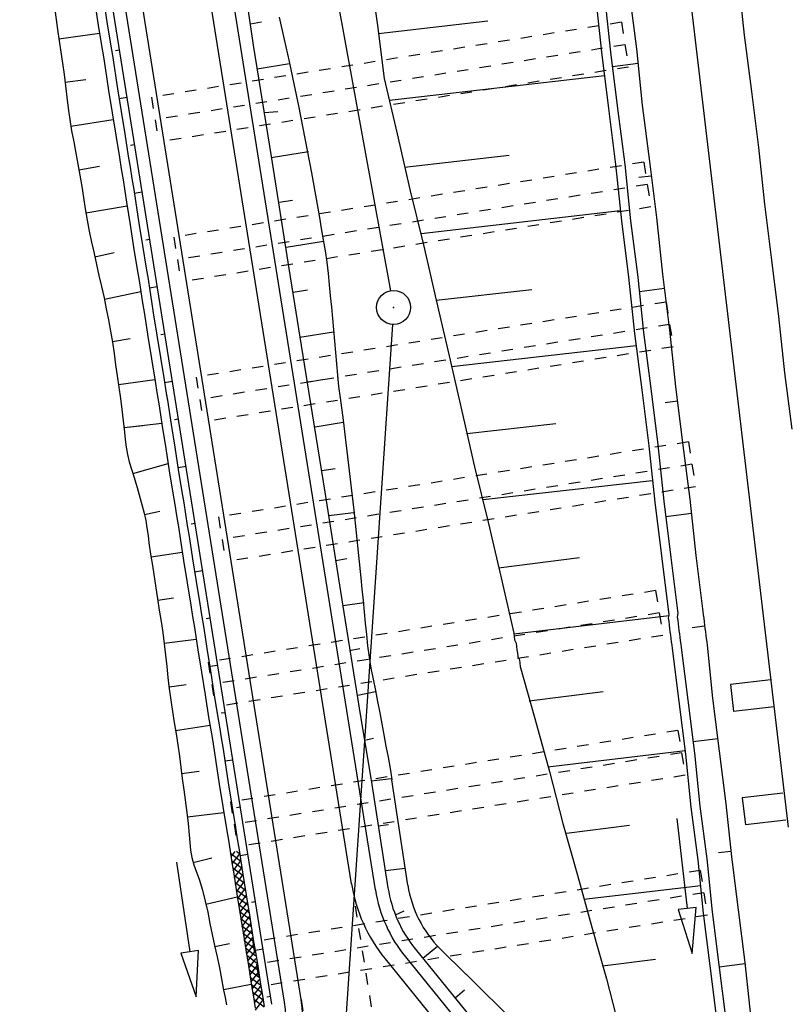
# Model space of a CAD drawing. Extents: x 447693 to 448165, y 439527 to 440695.
# Tile 44 of 88: x 447864 to 447898, y 439934 to 439977. Entities that reach past the tile are written whole.
import ezdxf

# ---------------------------------------------------------------- set-up
doc = ezdxf.new("R2010")
doc.units = 0
doc.header["$LTSCALE"] = 2
doc.header["$MEASUREMENT"] = 0
for name, pattern in [('ACAD_ISO05W100', [0.5, 0.25, -0.25]), ('AUSGEZOGEN', [0]), ('PUNKTX2', [0.5, 0.25, -0.25])]:
    doc.linetypes.add(name, pattern=pattern)
doc.layers.get('0').update_dxf_attribs({"linetype": 'AUSGEZOGEN'})
for name, color, linetype in [('209-GRENZL-BAB', 7, 'AUSGEZOGEN'), ('209-GRENZP-BAB', 7, 'AUSGEZOGEN'), ('DB-Gleisachse', 7, 'CONTINUOUS'), ('DB-GRABEN', 15, 'AUSGEZOGEN'), ('DB-HZV-Stützscheiben', 15, 'CONTINUOUS'), ('DB-Ingenieurbauwerke', 15, 'CONTINUOUS'), ('DB-Wegboeschungen', 15, 'CONTINUOUS'), ('DB-Wege', 15, 'CONTINUOUS'), ('FBRTOP', 250, 'AUSGEZOGEN')]:
    doc.layers.add(name, color=color, linetype=linetype)

# ---------------------------------------------------------------- blocks, each defined once
blk = doc.blocks.new('*X382')
at = {"color": 0, "linetype": 'ByBlock'}
for p, q in [((-223664, -148251), (-223532, -148119)), ((-223616, -148521), (-223208, -148113)), ((-223143, -148512), (-223536, -148119)), ((-223291, -148515), (-222884, -148107)), ((-222831, -148507), (-223224, -148113)), ((-222967, -148509), (-222560, -148101)), ((-222518, -148501), (-222911, -148108)), ((-222643, -148503), (-222235, -148095)), ((-222207, -148494), (-222598, -148102)), ((-222318, -148496), (-221910, -148088)), ((-221895, -148488), (-222287, -148096)), ((-221993, -148490), (-221585, -148081)), ((-221583, -148481), (-221975, -148089)), ((-221668, -148483), (-221259, -148073)), ((-221272, -148474), (-221663, -148083)), ((-220961, -148466), (-221352, -148075)), ((-221343, -148475), (-220933, -148066)), ((-220651, -148459), (-221042, -148068)), ((-221017, -148468), (-220607, -148058)), ((-220340, -148451), (-220731, -148061)), ((-220691, -148460), (-220280, -148049)), ((-220030, -148443), (-220420, -148053)), ((-220365, -148452), (-219954, -148041)), ((-219720, -148435), (-220110, -148045)), ((-220038, -148443), (-219627, -148032)), ((-219411, -148426), (-219800, -148037)), ((-219711, -148435), (-219341, -148065)), ((-219452, -148067), (-219491, -148028)), ((-219102, -148417), (-219452, -148067)), ((-219383, -148425), (-219015, -148057)), ((-219341, -148065), (-219299, -148023)), ((-219141, -148060), (-219181, -148019)), ((-218792, -148409), (-219141, -148060)), ((-219056, -148416), (-218689, -148049)), ((-219015, -148057), (-218972, -148014)), ((-218830, -148053), (-218872, -148011)), ((-218480, -148402), (-218830, -148053)), ((-218729, -148407), (-218364, -148042)), ((-218689, -148049), (-218645, -148005)), ((-218519, -148045), (-218561, -148004)), ((-218168, -148396), (-218519, -148045)), ((-218404, -148401), (-218038, -148034)), ((-218364, -148042), (-218321, -147999)), ((-218208, -148038), (-218249, -147997)), ((-217857, -148389), (-218208, -148038)), ((-218079, -148394), (-217712, -148027)), ((-218038, -148034), (-217995, -147992)), ((-217897, -148031), (-217937, -147990)), ((-217547, -148380), (-217897, -148031)), ((-217754, -148386), (-217341, -147974)), ((-217712, -148027), (-217669, -147984)), ((-217607, -148002), (-217627, -147983)), ((-217239, -148371), (-217607, -148002)), ((-217426, -148377), (-217016, -147967)), ((-216926, -148365), (-217318, -147973)), ((-217099, -148368), (-216693, -147962)), ((-216609, -148364), (-217007, -147967)), ((-223456, -148518), (-223664, -148309))]:
    blk.add_line(p, q, dxfattribs=at)
blk = doc.blocks.new('GST')
at = {"color": 0}
blk.add_circle((0, 0), 0.75, dxfattribs=at)
blk.add_point((0, 0), dxfattribs=at)

msp = doc.modelspace()

# ---------------------------------------------------------------- linework, layer by layer
at = {"layer": '209-GRENZL-BAB', "flags": 128}
for points in [[(447870.314, 440019.112), (447880.126, 439965.338)], [(447880.21, 439963.852), (447877.701, 439926.449)]]:
    msp.add_lwpolyline(points, dxfattribs=at)
at = {"layer": 'DB-Gleisachse', "linetype": 'Continuous'}
for p, q in [((447895.49, 439978.947), (447895.735, 439976.609)), ((447895.735, 439976.609), (447896.049, 439974.129)), ((447896.049, 439974.129), (447896.362, 439971.649)), ((447896.362, 439971.649), (447896.626, 439969.162)), ((447896.626, 439969.162), (447896.939, 439966.682)), ((447896.939, 439966.682), (447897.252, 439964.202)), ((447897.252, 439964.202), (447897.516, 439961.715)), ((447897.516, 439961.715), (447897.829, 439959.235))]:
    msp.add_line(p, q, dxfattribs=at)
at = {"layer": 'DB-GRABEN', "linetype": 'Continuous'}
for p, q in [((447879.21, 439979.36), (447879.554, 439977.035)), ((447889.184, 439978.201), (447889.429, 439975.863)), ((447889.587, 439978.201), (447889.832, 439975.864)), ((447890.679, 439978.339), (447890.973, 439976.008)), ((447879.598, 439976.688), (447884.416, 439977.246)), ((447879.554, 439977.035), (447879.849, 439974.703)), ((447890.973, 439976.008), (447891.237, 439973.521)), ((447889.429, 439975.863), (447889.742, 439973.383)), ((447889.832, 439975.864), (447890.146, 439973.383)), ((447891.055, 439975.363), (447889.914, 439975.219)), ((447879.849, 439974.703), (447880.41, 439972.255)), ((447889.561, 439974.821), (447880.073, 439973.724)), ((447889.742, 439973.383), (447890.056, 439970.903)), ((447890.146, 439973.383), (447890.459, 439970.903)), ((447891.237, 439973.521), (447891.55, 439971.041)), ((447880.41, 439972.255), (447880.972, 439969.806)), ((447880.747, 439970.785), (447885.367, 439971.318)), ((447890.056, 439970.903), (447890.319, 439968.416)), ((447890.459, 439970.903), (447890.722, 439968.417)), ((447891.55, 439971.041), (447891.863, 439968.561)), ((447891.632, 439970.396), (447891.086, 439970.327)), ((447880.972, 439969.806), (447881.582, 439967.363)), ((447890.263, 439968.862), (447881.47, 439967.853)), ((447891.863, 439968.561), (447892.127, 439966.074)), ((447890.319, 439968.416), (447890.633, 439965.936)), ((447890.722, 439968.417), (447891.036, 439965.936)), ((447881.582, 439967.363), (447882.144, 439964.914)), ((447890.633, 439965.936), (447890.896, 439963.449)), ((447891.036, 439965.936), (447891.293, 439963.499)), ((447892.127, 439966.074), (447892.44, 439963.594)), ((447882.144, 439964.914), (447886.367, 439965.397)), ((447892.209, 439965.429), (447891.117, 439965.291)), ((447882.144, 439964.914), (447882.705, 439962.465)), ((447890.896, 439963.449), (447891.21, 439960.969)), ((447891.293, 439963.499), (447891.606, 439961.019)), ((447892.44, 439963.594), (447892.704, 439961.107)), ((447890.965, 439962.903), (447882.817, 439961.975)), ((447882.705, 439962.465), (447883.266, 439960.016)), ((447892.704, 439961.107), (447893.017, 439958.627)), ((447891.21, 439960.969), (447891.523, 439958.489)), ((447891.606, 439961.019), (447891.92, 439958.539)), ((447892.786, 439960.462), (447892.24, 439960.393)), ((447883.266, 439960.016), (447883.828, 439957.567)), ((447883.491, 439959.036), (447887.416, 439959.482)), ((447891.92, 439958.539), (447892.183, 439956.052)), ((447893.017, 439958.627), (447893.331, 439956.147)), ((447891.523, 439958.489), (447891.787, 439956.002)), ((447883.828, 439957.567), (447884.439, 439955.124)), ((447891.668, 439956.945), (447884.214, 439956.104)), ((447891.787, 439956.002), (447892.1, 439953.522)), ((447892.183, 439956.052), (447892.497, 439953.572)), ((447893.331, 439956.147), (447893.594, 439953.66)), ((447893.412, 439955.502), (447892.271, 439955.358)), ((447884.439, 439955.124), (447885, 439952.675)), ((447884.894, 439953.116), (447888.466, 439953.567)), ((447892.1, 439953.522), (447892.413, 439951.041)), ((447892.497, 439953.572), (447892.81, 439951.092)), ((447893.594, 439953.66), (447893.908, 439951.18)), ((447885, 439952.675), (447885.561, 439950.226)), ((447893.908, 439951.18), (447893.926, 439951.031)), ((447892.419, 439950.992), (447885.567, 439950.177)), ((447892.413, 439951.041), (447892.382, 439950.886)), ((447892.382, 439950.886), (447892.401, 439950.738)), ((447892.401, 439950.738), (447892.42, 439950.589)), ((447892.81, 439951.092), (447892.779, 439950.936)), ((447892.779, 439950.936), (447892.798, 439950.788)), ((447892.798, 439950.788), (447892.817, 439950.639)), ((447893.926, 439951.031), (447893.945, 439950.882)), ((447893.945, 439950.882), (447893.964, 439950.733)), ((447893.964, 439950.733), (447893.983, 439950.584)), ((447892.42, 439950.589), (447892.439, 439950.44)), ((447892.439, 439950.44), (447892.457, 439950.291)), ((447892.457, 439950.291), (447892.476, 439950.142)), ((447892.817, 439950.639), (447892.836, 439950.49)), ((447892.836, 439950.49), (447892.854, 439950.341)), ((447892.854, 439950.341), (447892.873, 439950.192)), ((447893.989, 439950.535), (447893.443, 439950.466)), ((447893.983, 439950.584), (447894.002, 439950.436)), ((447894.002, 439950.436), (447894.02, 439950.287)), ((447894.02, 439950.287), (447894.039, 439950.138)), ((447885.561, 439950.226), (447885.58, 439950.078)), ((447885.58, 439950.078), (447885.599, 439949.929)), ((447885.599, 439949.929), (447885.667, 439949.786)), ((447892.476, 439950.142), (447892.495, 439949.993)), ((447892.495, 439949.993), (447892.514, 439949.845)), ((447892.514, 439949.845), (447892.533, 439949.696)), ((447892.873, 439950.192), (447892.892, 439950.044)), ((447892.892, 439950.044), (447892.911, 439949.895)), ((447892.911, 439949.895), (447892.93, 439949.746)), ((447894.039, 439950.138), (447894.058, 439949.989)), ((447894.058, 439949.989), (447894.077, 439949.84)), ((447894.077, 439949.84), (447894.096, 439949.692)), ((447885.667, 439949.786), (447885.686, 439949.637)), ((447885.686, 439949.637), (447885.705, 439949.489)), ((447885.705, 439949.489), (447885.724, 439949.34)), ((447892.533, 439949.696), (447892.551, 439949.547)), ((447892.551, 439949.547), (447892.846, 439947.215)), ((447892.93, 439949.746), (447892.948, 439949.597)), ((447892.948, 439949.597), (447893.243, 439947.266)), ((447894.096, 439949.692), (447894.34, 439947.354)), ((447885.724, 439949.34), (447885.742, 439949.191)), ((447885.742, 439949.191), (447885.811, 439949.048)), ((447885.811, 439949.048), (447885.83, 439948.9)), ((447885.83, 439948.9), (447885.848, 439948.751)), ((447885.848, 439948.751), (447886.49, 439946.463)), ((447886.241, 439947.238), (447889.515, 439947.652)), ((447892.846, 439947.215), (447893.14, 439944.884)), ((447893.243, 439947.266), (447893.537, 439944.934)), ((447894.34, 439947.354), (447894.635, 439945.022)), ((447886.49, 439946.463), (447887.138, 439944.126)), ((447894.566, 439945.568), (447893.475, 439945.43)), ((447893.122, 439945.033), (447887.063, 439944.318)), ((447893.14, 439944.884), (447893.385, 439942.546)), ((447893.537, 439944.934), (447893.782, 439942.596)), ((447894.635, 439945.022), (447894.929, 439942.691)), ((447887.138, 439944.126), (447887.73, 439941.832)), ((447893.385, 439942.546), (447893.68, 439940.215)), ((447893.782, 439942.596), (447894.077, 439940.265)), ((447894.929, 439942.691), (447895.174, 439940.353)), ((447892.767, 439942.05), (447893.21, 439938.075)), ((447887.73, 439941.832), (447888.372, 439939.544)), ((447887.886, 439941.398), (447890.664, 439941.749)), ((447894.077, 439940.265), (447894.321, 439937.927)), ((447895.143, 439940.601), (447894.597, 439940.532)), ((447895.174, 439940.353), (447895.469, 439938.022)), ((447893.68, 439940.215), (447893.925, 439937.877)), ((447888.372, 439939.544), (447889.014, 439937.257)), ((447893.824, 439939.074), (447888.659, 439938.472)), ((447893.607, 439938.119), (447893.21, 439938.075)), ((447893.431, 439936.087), (447893.607, 439938.119)), ((447893.21, 439938.075), (447892.812, 439938.031)), ((447892.812, 439938.031), (447893.431, 439936.087)), ((447893.925, 439937.877), (447894.219, 439935.546)), ((447894.321, 439937.927), (447894.616, 439935.596)), ((447895.469, 439938.022), (447895.763, 439935.69)), ((447889.014, 439937.257), (447889.655, 439934.969)), ((447889.481, 439935.552), (447891.812, 439935.846)), ((447894.219, 439935.546), (447894.514, 439933.214)), ((447894.616, 439935.596), (447894.91, 439933.264)), ((447895.769, 439935.641), (447894.628, 439935.496)), ((447895.763, 439935.69), (447896.008, 439933.352)), ((447889.655, 439934.969), (447890.248, 439932.675))]:
    msp.add_line(p, q, dxfattribs=at)
at = {"layer": 'DB-HZV-Stützscheiben', "linetype": 'PUNKTX2'}
for p, q in [((447890.312, 439977.181), (447869.575, 439973.871)), ((447890.312, 439977.181), (447890.628, 439975.206)), ((447890.628, 439975.206), (447869.89, 439971.896)), ((447869.575, 439973.871), (447869.89, 439971.896)), ((447891.298, 439971.009), (447870.56, 439967.699)), ((447891.298, 439971.009), (447891.613, 439969.034)), ((447891.613, 439969.034), (447870.875, 439965.724)), ((447870.56, 439967.699), (447870.875, 439965.724)), ((447892.283, 439964.837), (447871.545, 439961.527)), ((447892.283, 439964.837), (447892.598, 439962.862)), ((447892.598, 439962.862), (447871.861, 439959.552)), ((447871.545, 439961.527), (447871.861, 439959.552)), ((447893.268, 439958.665), (447872.531, 439955.355)), ((447893.268, 439958.665), (447893.583, 439956.69)), ((447893.583, 439956.69), (447872.846, 439953.38)), ((447872.531, 439955.355), (447872.846, 439953.38)), ((447891.825, 439952.106), (447872.075, 439948.953)), ((447891.825, 439952.106), (447872.075, 439948.953)), ((447891.825, 439952.106), (447892.141, 439950.131)), ((447891.825, 439952.106), (447892.141, 439950.131)), ((447892.141, 439950.131), (447872.391, 439946.978)), ((447892.141, 439950.131), (447872.391, 439946.978)), ((447872.075, 439948.953), (447872.391, 439946.978)), ((447872.075, 439948.953), (447872.391, 439946.978)), ((447892.811, 439945.934), (447873.061, 439942.781)), ((447892.811, 439945.934), (447893.126, 439943.959)), ((447893.126, 439943.959), (447873.376, 439940.806)), ((447873.061, 439942.781), (447873.376, 439940.806)), ((447893.796, 439939.762), (447874.046, 439936.61)), ((447893.796, 439939.762), (447894.111, 439937.787)), ((447894.111, 439937.787), (447874.361, 439934.635)), ((447874.046, 439936.61), (447874.361, 439934.635))]:
    msp.add_line(p, q, dxfattribs=at)
at = {"layer": 'DB-HZV-Stützscheiben', "linetype": 'ACAD_ISO05W100'}
for p, q in [((447890.47, 439976.193), (447869.733, 439972.883)), ((447891.455, 439970.022), (447870.718, 439966.711)), ((447892.44, 439963.85), (447871.703, 439960.539)), ((447893.426, 439957.678), (447872.688, 439954.368)), ((447891.983, 439951.118), (447872.233, 439947.966)), ((447891.983, 439951.118), (447872.233, 439947.966)), ((447892.968, 439944.947), (447873.218, 439941.794)), ((447893.953, 439938.775), (447874.204, 439935.622))]:
    msp.add_line(p, q, dxfattribs=at)
at = {"layer": 'DB-Ingenieurbauwerke', "linetype": 'Continuous'}
for p, q in [((447892.473, 439985.629), (447895.473, 439960.332)), ((447895.473, 439960.334), (447897.68, 439941.663)), ((447896.911, 439948.174), (447895.123, 439947.965)), ((447895.123, 439947.965), (447895.263, 439946.773)), ((447897.051, 439946.982), (447895.263, 439946.773)), ((447897.432, 439943.17), (447895.645, 439942.961)), ((447895.645, 439942.961), (447895.784, 439941.769)), ((447897.572, 439941.978), (447895.784, 439941.769))]:
    msp.add_line(p, q, dxfattribs=at)
at = {"layer": 'DB-Wegboeschungen', "linetype": 'Continuous'}
for p, q in [((447874.887, 439933.852), (447866.382, 439987.098)), ((447873.321, 439981.126), (447874.062, 439976.169)), ((447867.058, 439978.127), (447867.213, 439977.139)), ((447867.453, 439978.19), (447867.608, 439977.202)), ((447865.297, 439977.846), (447865.433, 439976.855)), ((447867.608, 439977.202), (447867.765, 439976.215)), ((447873.938, 439977.112), (447874.432, 439977.201)), ((447875.212, 439977.403), (447875.434, 439976.426)), ((447865.433, 439976.855), (447865.501, 439976.36)), ((447867.213, 439977.139), (447867.37, 439976.152)), ((447865.489, 439976.445), (447867.283, 439976.697)), ((447865.501, 439976.36), (447865.572, 439975.864)), ((447875.434, 439976.426), (447875.65, 439975.448)), ((447867.37, 439976.152), (447867.451, 439975.658)), ((447867.765, 439976.215), (447867.846, 439975.721)), ((447868.163, 439975.95), (447867.99, 439975.922)), ((447874.062, 439976.169), (447874.849, 439971.265)), ((447865.572, 439975.864), (447865.645, 439975.37)), ((447867.451, 439975.658), (447867.53, 439975.164)), ((447867.846, 439975.721), (447867.925, 439975.227)), ((447875.65, 439975.448), (447875.86, 439974.469)), ((447865.645, 439975.37), (447865.714, 439974.875)), ((447867.53, 439975.164), (447867.607, 439974.67)), ((447867.925, 439975.227), (447868.002, 439974.733)), ((447874.244, 439975.13), (447875.669, 439975.367)), ((447865.714, 439974.875), (447865.776, 439974.378)), ((447865.756, 439974.541), (447866.673, 439974.659)), ((447867.607, 439974.67), (447867.683, 439974.176)), ((447868.002, 439974.733), (447868.078, 439974.239)), ((447865.776, 439974.378), (447865.834, 439973.881)), ((447867.683, 439974.176), (447867.838, 439973.188)), ((447868.078, 439974.239), (447868.233, 439973.251)), ((447875.86, 439974.469), (447876.063, 439973.489)), ((447865.834, 439973.881), (447865.895, 439973.384)), ((447868.496, 439973.862), (447868.146, 439973.806)), ((447865.895, 439973.384), (447865.965, 439972.889)), ((447876.063, 439973.489), (447876.26, 439972.507)), ((447865.965, 439972.889), (447866.05, 439972.396)), ((447866.015, 439972.593), (447867.885, 439972.897)), ((447867.838, 439973.188), (447867.996, 439972.201)), ((447868.233, 439973.251), (447868.391, 439972.264)), ((447874.546, 439973.197), (447875.145, 439973.244)), ((447876.26, 439972.507), (447876.451, 439971.525)), ((447866.05, 439972.396), (447866.14, 439971.905)), ((447867.996, 439972.201), (447868.156, 439971.214)), ((447868.391, 439972.264), (447868.551, 439971.277)), ((447866.14, 439971.905), (447866.229, 439971.412)), ((447868.83, 439971.774), (447868.654, 439971.746)), ((447866.229, 439971.412), (447866.318, 439970.92)), ((447868.156, 439971.214), (447868.238, 439970.72)), ((447868.551, 439971.277), (447868.633, 439970.783)), ((447874.849, 439971.265), (447875.64, 439966.312)), ((447874.853, 439971.215), (447876.504, 439971.479)), ((447876.451, 439971.525), (447876.635, 439970.542)), ((447866.318, 439970.92), (447866.41, 439970.429)), ((447866.364, 439970.675), (447867.277, 439970.839)), ((447868.238, 439970.72), (447868.318, 439970.227)), ((447868.633, 439970.783), (447868.713, 439970.29)), ((447866.41, 439970.429), (447866.499, 439969.937)), ((447868.713, 439970.29), (447868.79, 439969.796)), ((447876.635, 439970.542), (447876.814, 439969.558)), ((447866.499, 439969.937), (447866.578, 439969.443)), ((447868.318, 439970.227), (447868.395, 439969.733)), ((447868.79, 439969.796), (447868.866, 439969.302)), ((447866.578, 439969.443), (447866.652, 439968.948)), ((447868.395, 439969.733), (447868.471, 439969.239)), ((447869.163, 439969.686), (447868.816, 439969.63)), ((447876.814, 439969.558), (447876.986, 439968.573)), ((447866.652, 439968.948), (447866.732, 439968.455)), ((447866.679, 439968.777), (447868.496, 439969.083)), ((447868.471, 439969.239), (447868.627, 439968.251)), ((447868.866, 439969.302), (447869.022, 439968.314)), ((447875.209, 439969.237), (447875.803, 439969.334)), ((447876.986, 439968.573), (447877.068, 439968.079)), ((447866.732, 439968.455), (447866.823, 439967.963)), ((447868.627, 439968.251), (447868.784, 439967.263)), ((447869.022, 439968.314), (447869.179, 439967.326)), ((447877.068, 439968.079), (447877.151, 439967.586)), ((447866.823, 439967.963), (447866.927, 439967.473)), ((447866.927, 439967.473), (447867.038, 439966.985)), ((447868.784, 439967.263), (447868.945, 439966.276)), ((447869.179, 439967.326), (447869.34, 439966.339)), ((447869.497, 439967.598), (447869.321, 439967.57)), ((447875.515, 439967.255), (447877.163, 439967.518)), ((447877.151, 439967.586), (447877.236, 439967.093)), ((447867.038, 439966.985), (447867.148, 439966.496)), ((447867.072, 439966.834), (447867.932, 439967.027)), ((447877.236, 439967.093), (447877.311, 439966.599)), ((447867.148, 439966.496), (447867.257, 439966.007)), ((447869.34, 439966.339), (447869.422, 439965.846)), ((447877.311, 439966.599), (447877.369, 439966.102)), ((447867.257, 439966.007), (447867.37, 439965.519)), ((447868.945, 439966.276), (447869.027, 439965.783)), ((447875.64, 439966.312), (447876.431, 439961.359)), ((447877.369, 439966.102), (447877.418, 439965.603)), ((447867.37, 439965.519), (447867.48, 439965.03)), ((447869.027, 439965.783), (447869.107, 439965.29)), ((447869.422, 439965.846), (447869.502, 439965.353)), ((447869.83, 439965.51), (447869.486, 439965.455)), ((447877.418, 439965.603), (447877.467, 439965.105)), ((447867.48, 439965.03), (447867.579, 439964.539)), ((447867.494, 439964.96), (447869.106, 439965.296)), ((447869.107, 439965.29), (447869.184, 439964.796)), ((447869.502, 439965.353), (447869.579, 439964.859)), ((447875.822, 439965.273), (447876.466, 439965.374)), ((447877.467, 439965.105), (447877.517, 439964.607)), ((447869.184, 439964.796), (447869.26, 439964.301)), ((447869.579, 439964.859), (447869.655, 439964.364)), ((447877.517, 439964.607), (447877.564, 439964.108)), ((447867.579, 439964.539), (447867.672, 439964.048)), ((447869.26, 439964.301), (447869.415, 439963.313)), ((447869.655, 439964.364), (447869.81, 439963.376)), ((447867.672, 439964.048), (447867.766, 439963.556)), ((447877.564, 439964.108), (447877.61, 439963.609)), ((447867.766, 439963.556), (447867.852, 439963.064)), ((447869.415, 439963.313), (447869.572, 439962.326)), ((447869.81, 439963.376), (447869.967, 439962.389)), ((447870.164, 439963.422), (447869.988, 439963.394)), ((447876.128, 439963.291), (447877.61, 439963.519)), ((447877.61, 439963.609), (447877.655, 439963.11)), ((447867.847, 439963.097), (447868.628, 439963.222)), ((447867.852, 439963.064), (447867.924, 439962.569)), ((447877.655, 439963.11), (447877.697, 439962.61)), ((447867.924, 439962.569), (447867.988, 439962.073)), ((447877.697, 439962.61), (447877.735, 439962.11)), ((447867.988, 439962.073), (447868.056, 439961.577)), ((447869.572, 439962.326), (447869.732, 439961.339)), ((447869.967, 439962.389), (447870.127, 439961.402)), ((447877.735, 439962.11), (447877.778, 439961.61)), ((447868.056, 439961.577), (447868.127, 439961.082)), ((447877.778, 439961.61), (447877.834, 439961.113)), ((447877.781, 439961.585), (447877.834, 439961.113)), ((447868.111, 439961.195), (447869.718, 439961.425)), ((447869.732, 439961.339), (447869.814, 439960.845)), ((447870.127, 439961.402), (447870.209, 439960.908)), ((447870.497, 439961.334), (447870.148, 439961.278)), ((447876.431, 439961.359), (447877.218, 439956.455)), ((447876.435, 439961.309), (447877.128, 439961.414)), ((447877.834, 439961.113), (447877.898, 439960.617)), ((447868.127, 439961.082), (447868.2, 439960.588)), ((447869.814, 439960.845), (447869.894, 439960.352)), ((447869.828, 439960.759), (447869.894, 439960.352)), ((447870.209, 439960.908), (447870.289, 439960.415)), ((447870.227, 439960.8), (447870.289, 439960.415)), ((447868.199, 439960.59), (447868.2, 439960.588)), ((447868.2, 439960.588), (447868.269, 439960.092)), ((447868.2, 439960.588), (447868.269, 439960.092)), ((447869.894, 439960.352), (447869.971, 439959.858)), ((447870.289, 439960.415), (447870.366, 439959.921)), ((447877.898, 439960.617), (447878.028, 439959.625)), ((447868.269, 439960.092), (447868.385, 439959.098)), ((447869.971, 439959.858), (447870.047, 439959.364)), ((447870.366, 439959.921), (447870.442, 439959.427)), ((447868.364, 439959.298), (447870.027, 439959.495)), ((447868.364, 439959.298), (447869.196, 439959.396)), ((447870.442, 439959.427), (447870.597, 439958.439)), ((447870.764, 439959.664), (447870.589, 439959.636)), ((447876.791, 439959.331), (447878.038, 439959.53)), ((447878.028, 439959.625), (447878.154, 439958.632)), ((447868.385, 439959.098), (447868.419, 439958.766)), ((447870.047, 439959.364), (447870.202, 439958.376)), ((447868.419, 439958.766), (447868.459, 439958.434)), ((447878.154, 439958.632), (447878.276, 439957.639)), ((447868.459, 439958.434), (447868.516, 439958.106)), ((447868.516, 439958.106), (447868.596, 439957.781)), ((447870.202, 439958.376), (447870.36, 439957.388)), ((447870.597, 439958.439), (447870.755, 439957.451)), ((447868.596, 439957.781), (447868.692, 439957.459)), ((447868.75, 439957.275), (447870.307, 439957.716)), ((447878.276, 439957.639), (447878.393, 439956.645)), ((447868.692, 439957.459), (447868.793, 439957.138)), ((447868.75, 439957.275), (447869.529, 439957.495)), ((447870.36, 439957.388), (447870.52, 439956.401)), ((447871.098, 439957.576), (447870.744, 439957.52)), ((447870.755, 439957.451), (447870.915, 439956.464)), ((447877.093, 439957.399), (447877.687, 439957.495)), ((447868.793, 439957.138), (447868.936, 439956.655)), ((447868.936, 439956.655), (447869.073, 439956.17)), ((447870.52, 439956.401), (447870.602, 439955.908)), ((447870.915, 439956.464), (447870.997, 439955.971)), ((447877.218, 439956.455), (447878.008, 439951.502)), ((447878.393, 439956.645), (447878.505, 439955.651)), ((447869.073, 439956.17), (447869.163, 439955.847)), ((447870.602, 439955.908), (447870.682, 439955.414)), ((447870.997, 439955.971), (447871.077, 439955.477)), ((447869.163, 439955.847), (447869.247, 439955.523)), ((447869.247, 439955.523), (447869.319, 439955.197)), ((447869.263, 439955.457), (447869.945, 439955.606)), ((447871.077, 439955.477), (447871.155, 439954.983)), ((447877.4, 439955.416), (447878.492, 439955.553)), ((447878.505, 439955.651), (447878.613, 439954.655)), ((447869.319, 439955.197), (447869.375, 439954.868)), ((447870.682, 439955.414), (447870.76, 439954.92)), ((447871.498, 439955.07), (447871.324, 439955.043)), ((447869.375, 439954.868), (447869.421, 439954.538)), ((447870.76, 439954.92), (447870.835, 439954.426)), ((447871.155, 439954.983), (447871.23, 439954.489)), ((447878.613, 439954.655), (447878.717, 439953.659)), ((447869.421, 439954.538), (447869.464, 439954.207)), ((447869.464, 439954.207), (447869.535, 439953.712)), ((447870.835, 439954.426), (447870.991, 439953.438)), ((447871.23, 439954.489), (447871.386, 439953.501)), ((447869.554, 439953.593), (447870.934, 439953.801)), ((447869.535, 439953.712), (447869.612, 439953.218)), ((447870.991, 439953.438), (447871.148, 439952.451)), ((447871.386, 439953.501), (447871.543, 439952.514)), ((447877.706, 439953.434), (447878.2, 439953.523)), ((447878.717, 439953.659), (447878.816, 439952.662)), ((447869.612, 439953.218), (447869.763, 439952.23)), ((447871.831, 439952.983), (447871.478, 439952.926)), ((447871.148, 439952.451), (447871.309, 439951.464)), ((447871.543, 439952.514), (447871.704, 439951.527)), ((447878.816, 439952.662), (447878.863, 439952.163)), ((447869.763, 439952.23), (447869.838, 439951.735)), ((447878.863, 439952.163), (447878.911, 439951.665)), ((447869.838, 439951.735), (447869.917, 439951.242)), ((447869.848, 439951.677), (447870.543, 439951.787)), ((447878.012, 439951.452), (447878.955, 439951.577)), ((447878.911, 439951.665), (447878.962, 439951.166)), ((447869.917, 439951.242), (447869.998, 439950.748)), ((447871.309, 439951.464), (447871.391, 439950.97)), ((447871.704, 439951.527), (447871.786, 439951.034)), ((447878.008, 439951.502), (447878.799, 439946.549)), ((447878.962, 439951.166), (447879.011, 439950.668)), ((447869.998, 439950.748), (447870.074, 439950.254)), ((447871.391, 439950.97), (447871.471, 439950.477)), ((447871.786, 439951.034), (447871.866, 439950.54)), ((447872.165, 439950.895), (447871.991, 439950.867)), ((447870.074, 439950.254), (447870.137, 439949.758)), ((447871.471, 439950.477), (447871.549, 439949.983)), ((447871.866, 439950.54), (447871.944, 439950.046)), ((447879.011, 439950.668), (447879.057, 439950.169)), ((447870.133, 439949.789), (447871.552, 439949.963)), ((447871.549, 439949.983), (447871.624, 439949.489)), ((447871.944, 439950.046), (447872.019, 439949.552)), ((447879.057, 439950.169), (447879.108, 439949.671)), ((447870.137, 439949.758), (447870.192, 439949.26)), ((447871.624, 439949.489), (447871.779, 439948.501)), ((447872.019, 439949.552), (447872.174, 439948.564)), ((447878.319, 439949.47), (447878.763, 439949.555)), ((447879.108, 439949.671), (447879.175, 439949.175)), ((447870.192, 439949.26), (447870.246, 439948.763)), ((447879.175, 439949.175), (447879.259, 439948.682)), ((447870.246, 439948.763), (447870.302, 439948.265)), ((447872.498, 439948.807), (447872.145, 439948.75)), ((447872.174, 439948.564), (447872.332, 439947.576)), ((447879.259, 439948.682), (447879.355, 439948.191)), ((447870.302, 439948.265), (447870.361, 439947.768)), ((447871.779, 439948.501), (447871.937, 439947.513)), ((447879.355, 439948.191), (447879.455, 439947.701)), ((447870.349, 439947.865), (447871.1, 439947.959)), ((447870.361, 439947.768), (447870.426, 439947.272)), ((447878.675, 439947.492), (447879.465, 439947.649)), ((447879.455, 439947.701), (447879.551, 439947.21)), ((447870.426, 439947.272), (447870.501, 439946.778)), ((447871.937, 439947.513), (447872.097, 439946.526)), ((447872.332, 439947.576), (447872.492, 439946.589)), ((447879.551, 439947.21), (447879.646, 439946.719)), ((447870.501, 439946.778), (447870.581, 439946.284)), ((447872.097, 439946.526), (447872.179, 439946.033)), ((447872.492, 439946.589), (447872.574, 439946.096)), ((447872.832, 439946.719), (447872.656, 439946.691)), ((447878.799, 439946.549), (447879.266, 439943.738)), ((447879.646, 439946.719), (447879.74, 439946.227)), ((447870.581, 439946.284), (447870.663, 439945.791)), ((447870.64, 439945.928), (447872.157, 439946.169)), ((447872.179, 439946.033), (447872.26, 439945.54)), ((447872.574, 439946.096), (447872.655, 439945.603)), ((447879.74, 439946.227), (447879.833, 439945.736)), ((447870.663, 439945.791), (447870.739, 439945.297)), ((447872.26, 439945.54), (447872.337, 439945.046)), ((447872.655, 439945.603), (447872.732, 439945.109)), ((447878.981, 439945.51), (447879.376, 439945.591)), ((447879.833, 439945.736), (447879.923, 439945.244)), ((447870.739, 439945.297), (447870.806, 439944.801)), ((447872.337, 439945.046), (447872.413, 439944.551)), ((447872.732, 439945.109), (447872.808, 439944.614)), ((447879.923, 439945.244), (447880.015, 439944.752)), ((447870.806, 439944.801), (447870.869, 439944.305)), ((447872.808, 439944.614), (447872.963, 439943.626)), ((447873.165, 439944.631), (447872.814, 439944.575)), ((447880.015, 439944.752), (447880.106, 439944.26)), ((447870.869, 439944.305), (447870.935, 439943.809)), ((447872.413, 439944.551), (447872.568, 439943.563)), ((447880.106, 439944.26), (447880.182, 439943.766)), ((447870.905, 439944.033), (447871.683, 439944.136)), ((447870.935, 439943.809), (447871.002, 439943.313)), ((447879.266, 439943.738), (447880.01, 439938.992)), ((447879.271, 439943.706), (447880.173, 439943.816)), ((447880.182, 439943.766), (447880.184, 439943.749)), ((447880.89, 439939.103), (447880.184, 439943.749)), ((447871.002, 439943.313), (447871.134, 439942.322)), ((447872.568, 439943.563), (447872.725, 439942.576)), ((447872.963, 439943.626), (447873.12, 439942.639)), ((447872.725, 439942.576), (447872.886, 439941.589)), ((447873.12, 439942.639), (447873.281, 439941.652)), ((447873.498, 439942.543), (447873.322, 439942.515)), ((447871.134, 439942.322), (447871.196, 439941.826)), ((447871.16, 439942.126), (447872.767, 439942.318)), ((447871.196, 439941.826), (447871.244, 439941.327)), ((447872.886, 439941.589), (447872.967, 439941.096)), ((447873.281, 439941.652), (447873.362, 439941.159)), ((447879.581, 439941.729), (447880.028, 439941.783)), ((447871.244, 439941.327), (447871.266, 439940.992)), ((447873.362, 439941.159), (447873.443, 439940.665)), ((447871.266, 439940.992), (447871.295, 439940.658)), ((447872.967, 439941.096), (447873.048, 439940.602)), ((447871.295, 439940.658), (447871.35, 439940.331)), ((447871.35, 439940.331), (447871.444, 439940.008)), ((447871.411, 439940.107), (447872.235, 439940.317)), ((447873.048, 439940.602), (447873.125, 439940.108)), ((447873.443, 439940.665), (447873.52, 439940.171)), ((447873.832, 439940.455), (447873.484, 439940.4)), ((447870.679, 439940.121), (447871.26, 439936.163)), ((447871.444, 439940.008), (447871.561, 439939.689)), ((447873.125, 439940.108), (447873.201, 439939.614)), ((447873.52, 439940.171), (447873.596, 439939.677)), ((447879.891, 439939.752), (447880.775, 439939.859)), ((447871.561, 439939.689), (447871.681, 439939.371)), ((447873.201, 439939.614), (447873.356, 439938.626)), ((447873.596, 439939.677), (447873.751, 439938.689)), ((447871.681, 439939.371), (447871.83, 439938.89)), ((447871.83, 439938.89), (447871.95, 439938.402)), ((447871.978, 439938.277), (447873.361, 439938.591)), ((447873.356, 439938.626), (447873.513, 439937.638)), ((447873.751, 439938.689), (447873.908, 439937.701)), ((447871.95, 439938.402), (447872.055, 439937.912)), ((447874.165, 439938.367), (447873.988, 439938.339)), ((447872.055, 439937.912), (447872.154, 439937.421)), ((447873.908, 439937.701), (447874.068, 439936.714)), ((447880.336, 439937.801), (447880.733, 439937.98)), ((447872.154, 439937.421), (447872.36, 439936.442)), ((447873.513, 439937.638), (447873.673, 439936.651)), ((447872.36, 439936.442), (447872.467, 439935.952)), ((447872.37, 439936.396), (447873.02, 439936.532)), ((447873.673, 439936.651), (447873.755, 439936.158)), ((447874.068, 439936.714), (447874.15, 439936.221)), ((447881.544, 439935.894), (447882.202, 439936.42)), ((447871.26, 439936.163), (447870.864, 439936.105)), ((447870.864, 439936.105), (447871.55, 439934.184)), ((447871.656, 439936.221), (447871.26, 439936.163)), ((447871.55, 439934.184), (447871.656, 439936.221)), ((447872.467, 439935.952), (447872.569, 439935.462)), ((447873.755, 439936.158), (447873.836, 439935.665)), ((447874.499, 439936.279), (447874.15, 439936.224)), ((447874.15, 439936.221), (447874.231, 439935.728)), ((447881.216, 439936.297), (447886.714, 439929.544)), ((447883.456, 439935.173), (447882.315, 439936.302)), ((447873.836, 439935.665), (447873.913, 439935.17)), ((447874.231, 439935.728), (447874.308, 439935.234)), ((447872.569, 439935.462), (447872.663, 439934.971)), ((447873.913, 439935.17), (447873.991, 439934.677)), ((447874.308, 439935.234), (447874.386, 439934.74)), ((447883.458, 439935.175), (447884.345, 439934.304)), ((447872.663, 439934.971), (447872.757, 439934.48)), ((447872.751, 439934.51), (447873.979, 439934.748)), ((447873.991, 439934.677), (447874.074, 439934.184)), ((447874.386, 439934.74), (447874.469, 439934.247)), ((447872.757, 439934.48), (447872.824, 439934.153)), ((447874.074, 439934.184), (447874.149, 439933.689)), ((447874.469, 439934.247), (447874.544, 439933.752)), ((447874.832, 439934.192), (447874.659, 439934.166)), ((447882.97, 439934.143), (447883.391, 439934.485)), ((447884.345, 439934.304), (447884.787, 439933.867)), ((447872.824, 439934.153), (447872.89, 439933.826)), ((447884.787, 439933.867), (447885.232, 439933.433))]:
    msp.add_line(p, q, dxfattribs=at)
for centre, major_axis, start_param, end_param in [((447885.629, 439939.89), (5.638, 0.766), 3.164876, 3.68982), ((447885.833, 439939.855), (4.955, 0.672), 3.157714, 3.797181)]:
    msp.add_ellipse(centre, major_axis=major_axis, ratio=1, start_param=start_param, end_param=end_param, dxfattribs=at)
at = {"layer": 'DB-Wege', "linetype": 'Continuous'}
for p, q in [((447878.401, 439939.172), (447870.638, 439987.778)), ((447879.457, 439938.904), (447871.626, 439987.936)), ((447875.44, 439933.94), (447866.935, 439987.186)), ((447876.18, 439934.059), (447867.676, 439987.305)), ((447880.782, 439935.943), (447886.28, 439929.19)), ((447879.885, 439935.857), (447885.698, 439928.717))]:
    msp.add_line(p, q, dxfattribs=at)
at = {"layer": 'DB-Wege', "linetype": 'PUNKTX2'}
for p, q in [((447878.559, 439938.186), (447882.971, 439910.561)), ((447876.18, 439934.061), (447879.424, 439913.751))]:
    msp.add_line(p, q, dxfattribs=at)
at = {"layer": 'DB-Wege', "linetype": 'Continuous'}
for centre, major_axis, start_param, end_param in [((447885.314, 439940.276), (6.936, 0.944), 3.16469, 3.689634), ((447885.629, 439939.89), (6.193, 0.843), 3.164645, 3.68959), ((447869.268, 439932.955), (6.194, 0.838), -0.801233, 0.023819), ((447869.268, 439932.955), (6.936, 0.942), -0.801723, 0.023329)]:
    msp.add_ellipse(centre, major_axis=major_axis, ratio=1, start_param=start_param, end_param=end_param, dxfattribs=at)
at = {"layer": 'FBRTOP'}
msp.add_lwpolyline([(447863.757, 440675.122, 0.000001), (447863.91, 440674.157, -0.000001), (447871.768, 440624.779), (447883.554, 440550.71, -0.000005), (447893.375, 440488.987, 0.000006), (447903.196, 440427.263, 0.000001), (447911.053, 440377.884, -0.000001), (447918.911, 440328.506), (447930.697, 440254.437, -0.000002), (447938.554, 440205.059, 0.000002), (447946.411, 440155.68), (447958.197, 440081.611), (447966.054, 440032.233, 0.000001), (447971.947, 439995.199, -0.000001), (447977.84, 439958.164, -0.000005), (447983.732, 439921.13, 0.000005), (447989.625, 439884.096, 0.000004), (447997.482, 439834.718, -0.000003), (448005.34, 439785.34, 0), (448016.799, 439713.325, -0.000001), (448024.983, 439661.892, -0.000001), (448032.84, 439612.513, 0.000002), (448040.697, 439563.134), (448042.115, 439554.224, -0.000002)], format="xyb", dxfattribs=at)
at = {"layer": 'FBRTOP', "const_width": 0.5}
for points in [[(447874.057, 440515.262, 0.001447), (447878.561, 440486.63, 0.000006), (447888.382, 440424.906, 0.000001), (447896.24, 440375.527, -0.000001), (447904.097, 440326.148), (447915.883, 440252.08, -0.000002), (447923.74, 440202.702, 0.000002), (447931.597, 440153.323), (447943.383, 440079.254), (447951.24, 440029.876, 0.000001), (447957.133, 439992.842, -0.000001), (447963.026, 439955.807, -0.000005), (447968.919, 439918.773, 0.000005), (447974.811, 439881.739, 0.000004), (447982.669, 439832.361, -0.000003), (447990.526, 439782.982, 0), (448001.985, 439710.967, -0.000001), (448010.169, 439659.535, -0.000001), (448018.026, 439610.156, 0.000002), (448025.883, 439560.777), (448027.301, 439551.866, -0.000002)], [(447869.981, 440514.593, -0.002287), (447874.611, 440486.001, 0.000006), (447884.432, 440424.278, 0.000001), (447892.289, 440374.899, -0.000001), (447900.147, 440325.52), (447911.933, 440251.452, -0.000002), (447919.79, 440202.073, 0.000002), (447927.647, 440152.695), (447939.433, 440078.626), (447947.29, 440029.248, 0.000001), (447953.183, 439992.213, -0.000001), (447959.076, 439955.179, -0.000005), (447964.968, 439918.145, 0.000005), (447970.861, 439881.111, 0.000004), (447978.718, 439831.732, -0.000003), (447986.576, 439782.354, 0), (447998.035, 439710.339, -0.000001), (448006.219, 439658.907, -0.000001), (448014.076, 439609.528, 0.000002), (448021.933, 439560.149), (448023.351, 439551.238, -0.000002)]]:
    msp.add_lwpolyline(points, format="xyb", dxfattribs=at)

# ---------------------------------------------------------------- block references
at = {"layer": '209-GRENZP-BAB', "rotation": 279.0411497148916}
msp.add_blockref('GST', (447880.26, 439964.6), dxfattribs=at)
at = {"layer": 'DB-Wegboeschungen', "linetype": 'Continuous', "xscale": 0.0009999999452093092, "yscale": 0.000999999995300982, "zscale": 0.001, "rotation": 277.7296829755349}
msp.add_blockref('*X382', (448050.308, 439738.914), dxfattribs=at)

doc.saveas('drawing.dxf')
